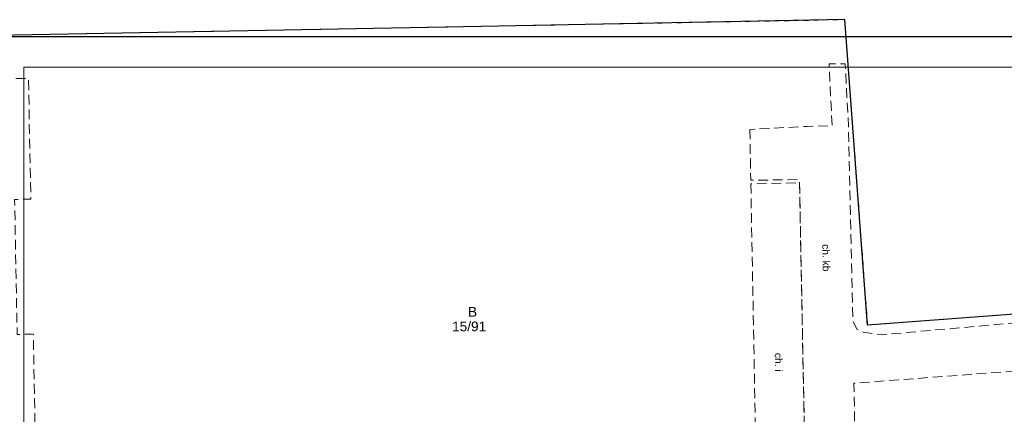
# Model space of a CAD drawing. Header units: millimetres. Extents: x 6503307 to 6504695, y 5886099 to 5887123.
# Tile 73 of 77: x 6503992 to 6504093, y 5886324 to 5886364. Entities that reach past the tile are written whole.
import ezdxf
from ezdxf.enums import TextEntityAlignment as Align

# ---------------------------------------------------------------- set-up
doc = ezdxf.new("R2010")
doc.units = ezdxf.units.MM
doc.linetypes.add('EGBU01', pattern=[2, 0.5, -0.5, 0.5, -0.5])
doc.linetypes.add('OTKC_A05', pattern=[1.5, 1, -0.5])
for name, color, linetype, lineweight in [('1_KONST', 5, 'Continuous', 20), ('Działki', 18, 'Continuous', 0), ('Komunikacja (obszary)', 18, 'Continuous', 0)]:
    doc.layers.add(name, color=color, linetype=linetype, lineweight=lineweight)
doc.layers.add('Linie_tabeli', color=7, linetype='Continuous')
doc.layers.add('Użytki gruntowe', color=7, linetype='Continuous', lineweight=0, true_color=0x008000)
doc.styles.add('DOMYSLNA_CZCIONKA', font='arial.ttf')

msp = doc.modelspace()

# ---------------------------------------------------------------- linework, layer by layer
at = {"layer": '1_KONST', "color": 0}
msp.add_lwpolyline([(6503992.56321, 5886216.63376), (6504188.49188, 5886216.6431), (6504188.49188, 5886359.54232), (6503992.56321, 5886359.54232)], close=True, dxfattribs=at)
at = {"layer": 'Działki', "color": 0, "linetype": 'Continuous', "lineweight": 25, "flags": 128}
msp.add_lwpolyline([(6503986.01399, 5886362.73706), (6503986.11399, 5886354.49706), (6503986.74399, 5886305.44706), (6504054.32399, 5886304.71706), (6504099.63399, 5886307.73706), (6504102.39399, 5886310.92706), (6504100.55399, 5886334.66706), (6504079.10399, 5886333.05706), (6504076.75399, 5886364.41706), (6504039.50399, 5886363.72706), (6503986.01399, 5886362.73706)], close=True, dxfattribs=at)
at = {"layer": 'Komunikacja (obszary)', "color": 0, "linetype": 'OTKC_A05', "lineweight": 18, "flags": 128}
for points in [[(6504067.02684, 5886353.1482), (6504067.12404, 5886347.91911), (6504072.12399, 5886347.99706), (6504072.12399, 5886347.65706), (6504072.71399, 5886317.43706), (6504074.23399, 5886311.69706), (6504099.35399, 5886313.43706), (6504101.87399, 5886313.62706), (6504101.61399, 5886318.73706), (6504101.27399, 5886318.76706), (6504078.55399, 5886317.11706), (6504077.88399, 5886317.04706), (6504077.70399, 5886327.07706), (6504077.82399, 5886327.08706), (6504100.50399, 5886328.81706), (6504100.14399, 5886333.88706), (6504099.10399, 5886333.70706), (6504097.93399, 5886333.62706), (6504080.59399, 5886332.05706), (6504078.66399, 5886332.33706), (6504078.03399, 5886332.60706), (6504077.58399, 5886333.44706), (6504077.14399, 5886353.47706), (6504076.80399, 5886359.89706), (6504075.15399, 5886359.88706), (6504075.46399, 5886353.50706), (6504072.91399, 5886353.45706), (6504067.02684, 5886353.1482)], [(6504074.25399, 5886311.35706), (6504074.23399, 5886311.69706), (6504072.71399, 5886317.43706), (6504069.08399, 5886314.14706), (6504068.37312, 5886313.72), (6504067.52712, 5886313.21176), (6504066.75784, 5886312.93118), (6504065.92399, 5886312.62706), (6504065.32821, 5886312.46689), (6504064.47399, 5886312.28706), (6504063.94464, 5886317.1875), (6504056.40594, 5886317.04763), (6504056.47399, 5886312.15706), (6504052.66399, 5886312.08706), (6504052.5566, 5886316.97621), (6504040.87861, 5886316.75954), (6504040.93399, 5886311.81706), (6504029.14399, 5886311.66706), (6504028.98066, 5886316.53879), (6504024.87136, 5886316.46255), (6504024.97399, 5886311.55706), (6504013.29399, 5886311.30706), (6504013.0434, 5886316.2431), (6504008.30422, 5886316.15517), (6503996.77392, 5886315.94124), (6503993.85399, 5886315.88706), (6503993.55208, 5886332.12922), (6503991.89347, 5886332.09839), (6503991.63595, 5886345.95481), (6503993.29452, 5886345.98564), (6503993.15975, 5886352.67706), (6503993.06399, 5886358.38706), (6503987.91383, 5886358.28834), (6503987.96399, 5886358.13706), (6503988.16399, 5886348.81706), (6503987.72399, 5886348.80706), (6503987.73399, 5886347.75706), (6503988.15399, 5886347.77706), (6503988.55399, 5886326.29706), (6503988.08399, 5886326.27706), (6503988.07399, 5886325.13706), (6503988.61399, 5886325.15706), (6503988.85399, 5886315.62706), (6503989.02399, 5886309.65706), (6503989.3044, 5886308.82234), (6503989.7412, 5886308.07194), (6503990.3292, 5886307.43074), (6503991.0488, 5886306.91834), (6503991.8468, 5886306.57114), (6503992.6868, 5886306.40034), (6503993.46399, 5886306.39706), (6504006.36399, 5886306.64706), (6504007.56399, 5886306.53706), (6504007.82399, 5886306.45706), (6504007.95399, 5886306.23706), (6504009.07399, 5886306.19706), (6504009.18399, 5886306.62706), (6504009.45292, 5886306.71798), (6504012.70399, 5886306.73706), (6504013.05399, 5886306.54706), (6504013.08399, 5886306.10706), (6504044.25399, 5886306.69706), (6504065.51399, 5886307.13706), (6504067.47112, 5886307.56976), (6504069.17399, 5886308.22706), (6504071.44712, 5886309.33376), (6504073.36512, 5886310.62176), (6504074.25399, 5886311.35706)], [(6504067.13073, 5886347.55917), (6504067.17204, 5886345.33703), (6504067.42762, 5886331.58713), (6504067.44119, 5886330.85701), (6504067.68228, 5886317.88703), (6504067.69399, 5886317.25706), (6504063.94464, 5886317.1875), (6504064.47399, 5886312.28706), (6504065.32821, 5886312.46689), (6504065.92399, 5886312.62706), (6504066.75784, 5886312.93118), (6504067.52712, 5886313.21176), (6504068.37312, 5886313.72), (6504069.08399, 5886314.14706), (6504072.71399, 5886317.43706), (6504072.12399, 5886347.65706), (6504067.13073, 5886347.55917)]]:
    msp.add_lwpolyline(points, close=True, dxfattribs=at)
at = {"layer": 'Linie_tabeli', "color": 0}
msp.add_lwpolyline([(6503989.16038, 5886214.1431), (6504190.99188, 5886214.1431), (6504190.99188, 5886362.6431), (6503989.16038, 5886362.6431)], close=True, dxfattribs=at)
at = {"layer": 'Użytki gruntowe', "color": 96, "linetype": 'EGBU01', "lineweight": 18, "true_color": 0x008000, "flags": 128}
msp.add_lwpolyline([(6503986.01399, 5886362.73706), (6503986.11399, 5886354.49706), (6503986.74399, 5886305.44706), (6503990.46399, 5886305.40706), (6504054.32399, 5886304.71706), (6504099.63399, 5886307.73706), (6504102.39399, 5886310.92706), (6504100.55399, 5886334.66706), (6504079.10399, 5886333.05706), (6504076.75399, 5886364.41706), (6504039.50399, 5886363.72706), (6503986.01399, 5886362.73706)], close=True, dxfattribs=at)

# ---------------------------------------------------------------- texts
at = {"layer": 'Działki', "color": 18, "true_color": 0x000000, "style": 'DOMYSLNA_CZCIONKA'}
msp.add_text('15/91', height=1, dxfattribs=at).set_placement((6504038.2422, 5886332.91608), align=Align.MIDDLE_CENTER)
at = {"layer": 'Komunikacja (obszary)', "color": 0, "style": 'DOMYSLNA_CZCIONKA'}
for s, rotation, p in [('ch. kb', 271.1856443, (6504074.86024, 5886339.9711)), ('ch. i', 271.1107172, (6504069.97518, 5886329.23809))]:
    msp.add_text(s, height=0.75, rotation=rotation, dxfattribs=at).set_placement(p, align=Align.MIDDLE_CENTER)
at = {"layer": 'Użytki gruntowe', "color": 96, "true_color": 0x008000, "style": 'DOMYSLNA_CZCIONKA'}
msp.add_text('B', height=1, dxfattribs=at).set_placement((6504038.59353, 5886334.4161), align=Align.MIDDLE_CENTER)

doc.saveas('drawing.dxf')
